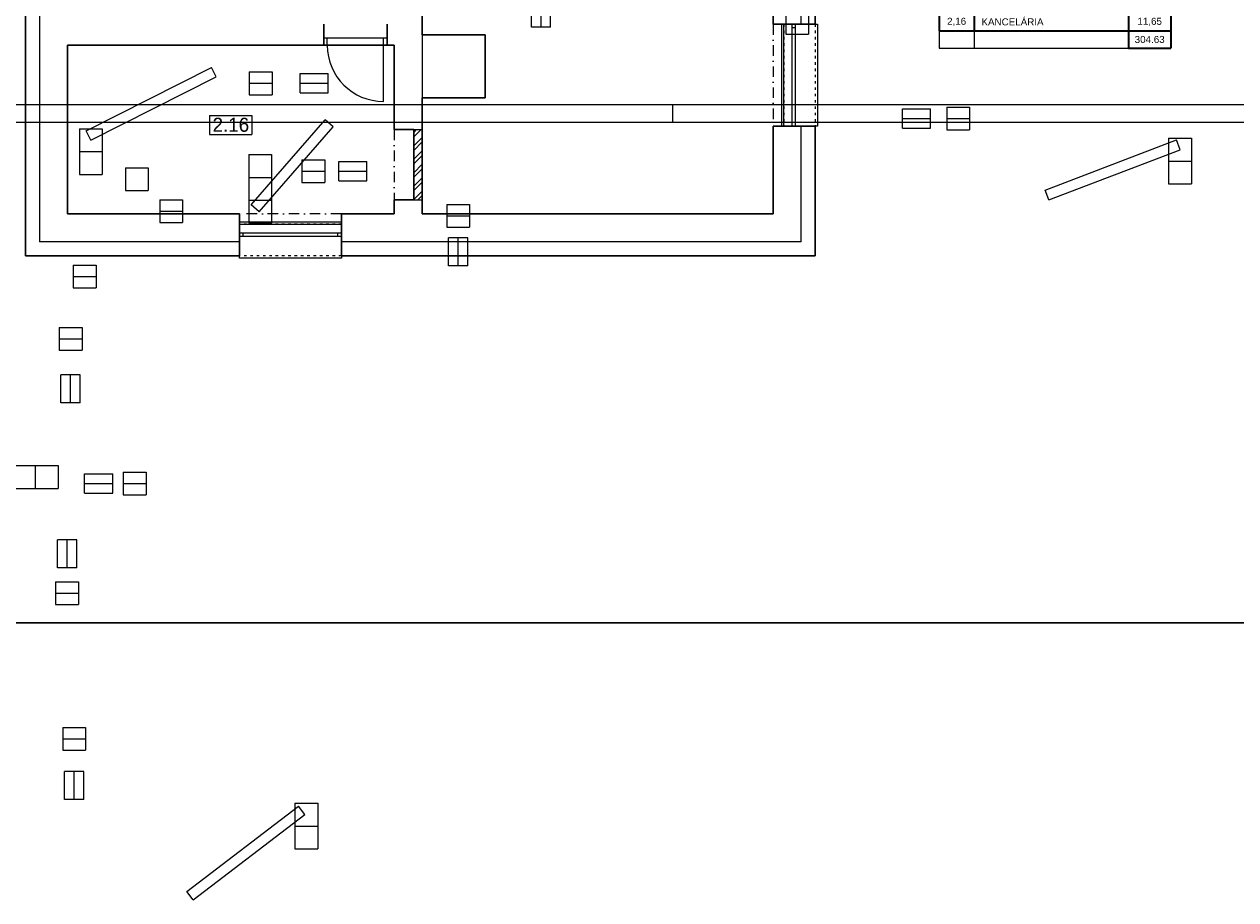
# Model space of a CAD drawing. Header units: millimetres. Extents: x -1674 to 107018, y 6909 to 78196.
# Tile 2 of 24: x 7563 to 24819, y 6909 to 19382. Entities that reach past the tile are written whole.
import ezdxf

# ---------------------------------------------------------------- set-up
doc = ezdxf.new("R2010")
doc.units = ezdxf.units.MM
doc.linetypes.add('ACAD_ISO03W100', pattern=[30, 12, -18])
doc.linetypes.add('ČERCHOVANÁ', pattern=[1, 0.5, -0.25, 0, -0.25])
doc.layers.get('Defpoints').update_dxf_attribs({"color": 2, "lineweight": 30})
doc.layers.add('- pomocna', color=232, linetype='Continuous', lineweight=0, plot=False)
for name, color, linetype, lineweight in [('H popisky', 8, 'Continuous', 25), ('H stavba', 82, 'Continuous', 30), ('Lines_Číslo_pera__99', 7, 'Continuous', 0), ('otvor', 163, 'Continuous', 5), ('ramik', 61, 'Continuous', 25), ('Tbč stavba', 4, 'ČERCHOVANÁ', 0), ('Tč stavba', 7, 'ACAD_ISO03W100', 5), ('VT šrafy', 253, 'Continuous', 9)]:
    doc.layers.add(name, color=color, linetype=linetype, lineweight=lineweight)
doc.styles.add('MtXpl_TechnicLite', font='txt')
doc.styles.get("Standard").update_dxf_attribs({"font": 'arial.ttf'})

# ---------------------------------------------------------------- blocks, each defined once
blk = doc.blocks.new('*T70')
at = {"layer": 'Defpoints', "color": 8, "linetype": 'ByBlock', "lineweight": 0}
for p, q in [((-275, 0), (-275, 400)), ((0, 400), (-275, 400)), ((-137, 0), (-137, 400)), ((0, 0), (0, 400)), ((0, 0), (-275, 0))]:
    blk.add_line(p, q, dxfattribs=at)
blk = doc.blocks.new('*T71')
at = {"layer": 'Defpoints', "color": 8, "linetype": 'ByBlock', "lineweight": 0}
for p, q in [((0, 275), (400, 275)), ((0, 0), (0, 275)), ((400, 0), (400, 275)), ((0, 137), (400, 137)), ((0, 0), (400, 0))]:
    blk.add_line(p, q, dxfattribs=at)
blk = doc.blocks.new('*T72')
at = {"layer": 'Defpoints', "color": 8, "linetype": 'ByBlock', "lineweight": 0}
for p, q in [((0, 0), (325, 0)), ((0, 0), (0, -325)), ((325, 0), (325, -325)), ((0, -162), (325, -162)), ((0, -325), (325, -325))]:
    blk.add_line(p, q, dxfattribs=at)
blk = doc.blocks.new('*T73')
at = {"layer": 'Defpoints', "color": 8, "linetype": 'ByBlock', "lineweight": 0}
for p, q in [((-275, 0), (-275, 400)), ((0, 400), (-275, 400)), ((-137, 0), (-137, 400)), ((0, 0), (0, 400)), ((0, 0), (-275, 0))]:
    blk.add_line(p, q, dxfattribs=at)
blk = doc.blocks.new('*T74')
at = {"layer": 'Defpoints', "color": 8, "linetype": 'ByBlock', "lineweight": 0}
for p, q in [((0, 275), (400, 275)), ((0, 0), (0, 275)), ((400, 0), (400, 275)), ((0, 137), (400, 137)), ((0, 0), (400, 0))]:
    blk.add_line(p, q, dxfattribs=at)
blk = doc.blocks.new('*T77')
at = {"layer": 'Defpoints', "color": 8, "linetype": 'ByBlock', "lineweight": 0}
for p, q in [((-275, 0), (-275, 400)), ((0, 400), (-275, 400)), ((-137, 0), (-137, 400)), ((0, 0), (0, 400)), ((0, 0), (-275, 0))]:
    blk.add_line(p, q, dxfattribs=at)
blk = doc.blocks.new('*T78')
at = {"layer": 'Defpoints', "color": 8, "linetype": 'ByBlock', "lineweight": 0}
for p, q in [((-275, 0), (-275, 400)), ((0, 400), (-275, 400)), ((-137, 0), (-137, 400)), ((0, 0), (0, 400)), ((0, 0), (-275, 0))]:
    blk.add_line(p, q, dxfattribs=at)
blk = doc.blocks.new('*T59')
at = {"layer": 'Defpoints', "color": 8, "linetype": 'ByBlock', "lineweight": 0}
for p, q in [((0, 0), (325, 0)), ((0, 0), (0, -325)), ((0, -162), (325, -162)), ((325, 0), (325, -325)), ((0, -325), (325, -325))]:
    blk.add_line(p, q, dxfattribs=at)
blk = doc.blocks.new('*T60')
at = {"layer": 'Defpoints', "color": 8, "linetype": 'ByBlock', "lineweight": 0}
for p, q in [((0, 275), (400, 275)), ((0, 0), (0, 275)), ((400, 0), (400, 275)), ((0, 137), (400, 137)), ((0, 0), (400, 0))]:
    blk.add_line(p, q, dxfattribs=at)
blk = doc.blocks.new('*T61')
at = {"layer": 'Defpoints', "color": 8, "linetype": 'ByBlock', "lineweight": 0}
for p, q in [((0, 0), (325, 0)), ((0, 0), (0, -325)), ((325, 0), (325, -325)), ((0, -162), (325, -162)), ((0, -325), (325, -325))]:
    blk.add_line(p, q, dxfattribs=at)
blk = doc.blocks.new('*T62')
at = {"layer": 'Defpoints', "color": 8, "linetype": 'ByBlock', "lineweight": 0}
for p, q in [((0, 275), (400, 275)), ((0, 0), (0, 275)), ((400, 0), (400, 275)), ((0, 137), (400, 137)), ((0, 0), (400, 0))]:
    blk.add_line(p, q, dxfattribs=at)
blk = doc.blocks.new('*T63')
at = {"layer": 'Defpoints', "color": 8, "linetype": 'ByBlock', "lineweight": 0}
for p, q in [((0, 0), (325, 0)), ((0, 0), (0, -325)), ((325, 0), (325, -325)), ((0, -162), (325, -162)), ((0, -325), (325, -325))]:
    blk.add_line(p, q, dxfattribs=at)
blk = doc.blocks.new('*T66')
at = {"layer": 'Defpoints', "color": 8, "linetype": 'ByBlock', "lineweight": 0}
for p, q in [((-275, 0), (-275, 400)), ((0, 400), (-275, 400)), ((-137, 0), (-137, 400)), ((0, 0), (0, 400)), ((0, 0), (-275, 0))]:
    blk.add_line(p, q, dxfattribs=at)
blk = doc.blocks.new('*T67')
at = {"layer": 'Defpoints', "color": 8, "linetype": 'ByBlock', "lineweight": 0}
for p, q in [((0, 0), (325, 0)), ((0, 0), (0, -325)), ((325, 0), (325, -325)), ((0, -162), (325, -162)), ((0, -325), (325, -325))]:
    blk.add_line(p, q, dxfattribs=at)
blk = doc.blocks.new('*T68')
at = {"layer": 'Defpoints', "color": 8, "linetype": 'ByBlock', "lineweight": 0}
for p, q in [((0, 0), (325, 0)), ((0, 0), (0, -325)), ((325, 0), (325, -325)), ((0, -162), (325, -162)), ((0, -325), (325, -325))]:
    blk.add_line(p, q, dxfattribs=at)
blk = doc.blocks.new('*T4')
at = {"layer": 'Defpoints', "color": 8, "linetype": 'ByBlock', "lineweight": 0}
for p, q in [((0, 0), (325, 0)), ((0, 0), (0, -325)), ((325, 0), (325, -325)), ((0, -162), (325, -162)), ((0, -325), (325, -325))]:
    blk.add_line(p, q, dxfattribs=at)
blk = doc.blocks.new('*T5')
at = {"layer": 'Defpoints', "color": 8, "linetype": 'ByBlock', "lineweight": 0}
for p, q in [((0, 0), (325, 0)), ((0, 0), (0, -325)), ((325, 0), (325, -325)), ((0, -162), (325, -162)), ((0, -325), (325, -325))]:
    blk.add_line(p, q, dxfattribs=at)
blk = doc.blocks.new('*T6')
at = {"layer": 'Defpoints', "color": 8, "linetype": 'ByBlock', "lineweight": 0}
for p, q in [((0, 0), (325, 0)), ((0, 0), (0, -325)), ((325, 0), (325, -325)), ((0, -162), (325, -162)), ((0, -325), (325, -325))]:
    blk.add_line(p, q, dxfattribs=at)
blk = doc.blocks.new('*T8')
at = {"layer": 'Defpoints', "color": 8, "linetype": 'ByBlock', "lineweight": 0}
for p, q in [((0, 0), (325, 0)), ((0, 0), (0, -325)), ((0, -162), (325, -162)), ((325, 0), (325, -325)), ((0, -325), (325, -325))]:
    blk.add_line(p, q, dxfattribs=at)
blk = doc.blocks.new('*T15')
at = {"layer": 'Defpoints', "color": 8, "linetype": 'ByBlock', "lineweight": 0}
for p, q in [((0, 0), (325, 0)), ((0, 0), (0, -325)), ((325, 0), (325, -325)), ((0, -325), (325, -325))]:
    blk.add_line(p, q, dxfattribs=at)
blk = doc.blocks.new('*T16')
at = {"layer": 'Defpoints', "color": 8, "linetype": 'ByBlock', "lineweight": 0}
for p, q in [((0, 0), (325, 0)), ((0, 0), (0, -325)), ((325, 0), (325, -325)), ((0, -325), (325, -325))]:
    blk.add_line(p, q, dxfattribs=at)
blk = doc.blocks.new('*T17')
at = {"layer": 'Defpoints', "color": 8, "linetype": 'ByBlock', "lineweight": 0}
for p, q in [((-91, 119), (1499, 1332)), ((0, 0), (1590, 1213)), ((1590, 1213), (1499, 1332)), ((0, 0), (-91, 119))]:
    blk.add_line(p, q, dxfattribs=at)
blk = doc.blocks.new('*T21')
at = {"layer": 'Defpoints', "color": 8, "linetype": 'ByBlock', "lineweight": 0}
for p, q in [((0, 0), (325, 0)), ((0, 0), (0, -325)), ((325, 0), (325, -325)), ((0, -325), (325, -325))]:
    blk.add_line(p, q, dxfattribs=at)
blk = doc.blocks.new('*T22')
at = {"layer": 'Defpoints', "color": 8, "linetype": 'ByBlock', "lineweight": 0}
for p, q in [((0, 0), (325, 0)), ((0, 0), (0, -325)), ((325, 0), (325, -325)), ((0, -325), (325, -325))]:
    blk.add_line(p, q, dxfattribs=at)
blk = doc.blocks.new('*T23')
at = {"layer": 'Defpoints', "color": 8, "linetype": 'ByBlock', "lineweight": 0}
for p, q in [((-54, 140), (1815, 854)), ((0, 0), (1868, 714)), ((1868, 714), (1815, 854)), ((0, 0), (-54, 140))]:
    blk.add_line(p, q, dxfattribs=at)
blk = doc.blocks.new('*T31')
at = {"layer": 'Defpoints', "color": 8, "linetype": 'ByBlock', "lineweight": 0}
for p, q in [((0, 0), (325, 0)), ((0, 0), (0, -325)), ((325, 0), (325, -325)), ((0, -325), (325, -325))]:
    blk.add_line(p, q, dxfattribs=at)
blk = doc.blocks.new('*T32')
at = {"layer": 'Defpoints', "color": 8, "linetype": 'ByBlock', "lineweight": 0}
for p, q in [((0, 0), (325, 0)), ((0, 0), (0, -325)), ((325, 0), (325, -325)), ((0, -325), (325, -325))]:
    blk.add_line(p, q, dxfattribs=at)
blk = doc.blocks.new('*T36')
at = {"layer": 'Defpoints', "color": 8, "linetype": 'ByBlock', "lineweight": 0}
for p, q in [((0, 0), (325, 0)), ((0, 0), (0, -325)), ((325, 0), (325, -325)), ((0, -325), (325, -325))]:
    blk.add_line(p, q, dxfattribs=at)
blk = doc.blocks.new('*T37')
at = {"layer": 'Defpoints', "color": 8, "linetype": 'ByBlock', "lineweight": 0}
for p, q in [((0, 0), (325, 0)), ((0, 0), (0, -325)), ((325, 0), (325, -325)), ((0, -325), (325, -325))]:
    blk.add_line(p, q, dxfattribs=at)
blk = doc.blocks.new('*T38')
at = {"layer": 'Defpoints', "color": 8, "linetype": 'ByBlock', "lineweight": 0}
for p, q in [((0, 0), (325, 0)), ((0, 0), (0, -325)), ((325, 0), (325, -325)), ((0, -325), (325, -325))]:
    blk.add_line(p, q, dxfattribs=at)
blk = doc.blocks.new('*T39')
at = {"layer": 'Defpoints', "color": 8, "linetype": 'ByBlock', "lineweight": 0}
for p, q in [((0, 0), (325, 0)), ((0, 0), (0, -325)), ((325, 0), (325, -325)), ((0, -325), (325, -325))]:
    blk.add_line(p, q, dxfattribs=at)
blk = doc.blocks.new('*T40')
at = {"layer": 'Defpoints', "color": 8, "linetype": 'ByBlock', "lineweight": 0}
for p, q in [((-68, 134), (1716, 1038)), ((1784, 904), (1716, 1038)), ((0, 0), (1784, 904)), ((0, 0), (-68, 134))]:
    blk.add_line(p, q, dxfattribs=at)
blk = doc.blocks.new('*T41')
at = {"layer": 'Defpoints', "color": 8, "linetype": 'ByBlock', "lineweight": 0}
for p, q in [((-113, 99), (941, 1309)), ((0, 0), (1054, 1210)), ((1054, 1210), (941, 1309)), ((0, 0), (-113, 99))]:
    blk.add_line(p, q, dxfattribs=at)
blk = doc.blocks.new('*T43')
at = {"layer": 'Defpoints', "color": 8, "linetype": 'ByBlock', "lineweight": 0}
for p, q in [((0, 0), (325, 0)), ((0, 0), (0, -325)), ((325, 0), (325, -325)), ((0, -325), (325, -325))]:
    blk.add_line(p, q, dxfattribs=at)
blk = doc.blocks.new('*T45')
at = {"layer": 'Defpoints', "color": 8, "linetype": 'ByBlock', "lineweight": 0}
for p, q in [((0, 0), (325, 0)), ((0, 0), (0, -325)), ((325, 0), (325, -325)), ((0, -325), (325, -325))]:
    blk.add_line(p, q, dxfattribs=at)
blk = doc.blocks.new('*T47')
at = {"layer": 'Defpoints', "color": 8, "linetype": 'ByBlock', "lineweight": 0}
for p, q in [((0, 0), (325, 0)), ((0, 0), (0, -325)), ((325, 0), (325, -325)), ((0, -325), (325, -325))]:
    blk.add_line(p, q, dxfattribs=at)
blk = doc.blocks.new('*U426')
at = {"layer": 'ramik'}
blk.add_line((-420, 5), (-420, 0), dxfattribs=at)
for points in [[(-630, 0), (0, 0), (0, 297), (-630, 297)], [(-625, 5), (-5, 5), (-5, 292), (-625, 292)]]:
    blk.add_lwpolyline(points, close=True, dxfattribs=at)
blk = doc.blocks.new('A$Cf90d3635')
at = {"layer": 'Lines_Číslo_pera__99', "color": 8, "linetype": 'Continuous', "lineweight": 0}
for p, q in [((0, 5750), (3300, 5750)), ((0, 5750), (0, 5450)), ((3300, 5750), (3300, 5450)), ((0, 5050), (0, 5000)), ((0, 250), (0, 0)), ((500, 250), (500, 0)), ((0, 0), (2700, 0))]:
    blk.add_line(p, q, dxfattribs=at)
at = {"layer": 'Lines_Číslo_pera__99', "linetype": 'Continuous', "lineweight": 35}
for p, q in [((0, 5450), (500, 5450)), ((0, 5450), (0, 5050)), ((500, 5450), (500, 5050)), ((2700, 5450), (2700, 5050)), ((3300, 5450), (3300, 5050)), ((0, 5050), (3300, 5050)), ((0, 5000), (500, 5000)), ((0, 5000), (0, 250)), ((500, 5000), (500, 250)), ((2700, 5000), (2700, 0)), ((3300, 5000), (3300, 0)), ((0, 250), (3300, 250)), ((2700, 0), (3300, 0))]:
    blk.add_line(p, q, dxfattribs=at)
at = {"layer": 'Lines_Číslo_pera__99', "linetype": 'Continuous'}
for p, q in [((500, 5450), (3300, 5450)), ((2700, 5200), (3300, 5200)), ((500, 5000), (3300, 5000)), ((0, 4750), (3300, 4750)), ((0, 4500), (3300, 4500)), ((0, 4250), (3300, 4250)), ((0, 4000), (3300, 4000)), ((0, 3750), (3300, 3750)), ((0, 3500), (3300, 3500)), ((0, 3250), (3300, 3250)), ((0, 3000), (3300, 3000)), ((0, 2750), (3300, 2750)), ((0, 2500), (3300, 2500)), ((0, 2250), (3300, 2250)), ((0, 2000), (3300, 2000)), ((0, 1750), (3300, 1750)), ((0, 1500), (3300, 1500)), ((0, 1250), (3300, 1250)), ((0, 1000), (3300, 1000)), ((0, 750), (3300, 750)), ((0, 500), (3300, 500))]:
    blk.add_line(p, q, dxfattribs=at)
for s, insert, char_height, width, attachment_point in [('LEGENDA MIESTNOSTÍ 2.NP', (1.5, 5600), 150, 8951.501, 4), ('{\\fArial|b0|i0|c238|p34;\\C256;PLOCHA}', (3000, 5325), 100, 597, 5), ('{\\fArial|b0|i0|c238|p34;\\C256;Č.M.}', (250, 5250), 100, 497, 5), ('{\\fArial|b0|i0|c238|p34;\\C256;NÁZOV MIESTNOSTÍ}', (1600, 5250), 100, 2197, 5), ('{\\fArial|b0|i0|c238|p34;\\C256;/m²/}', (3000, 5125), 100, 597, 5), ('{\\C256;2,01}', (250, 4875), 100, 497, 5), ('{\\fArial Narrow|b0|i0|c238|p34;\\C256;  \\fArial|b0|i0|c238|p34; SCHODISKO}', (501.5, 4875), 100, 2197, 4), ('{\\C256;20,13}', (3000, 4875), 100, 597, 5), ('{\\C256;2,02}', (250, 4625), 100, 497, 5), ('{\\fArial Narrow|b0|i0|c238|p34;\\C256;  \\fArial|b0|i0|c238|p34; CHODBA}', (501.5, 4625), 100, 2197, 4), ('{\\C256;27,34}', (3000, 4625), 100, 597, 5), ('{\\C256;2,03}', (250, 4375), 100, 497, 5), ('{\\fArial Narrow|b0|i0|c238|p34;\\C256;  \\fArial|b0|i0|c238|p34; }HERŇA{\\C256; - oddelenie 2}', (501.5, 4375), 100, 2197, 4), ('{\\C256;63,65}', (3000, 4375), 100, 597, 5), ('{\\C256;2,04a}', (250, 4125), 100, 497, 5), ('{\\fArial Narrow|b0|i0|c238|p34;\\C256;  \\fArial|b0|i0|c238|p34; IZOLAČKA}', (501.5, 4125), 100, 2197, 4), ('{\\C256;13,34}', (3000, 4125), 100, 597, 5), ('{\\C256;2,04b}', (250, 3875), 100, 497, 5), ('{\\fArial Narrow|b0|i0|c238|p34;\\C256;  \\fArial|b0|i0|c238|p34; HYGIENICKÁ BUNKA - imobilný}', (501.5, 3875), 100, 2197, 4), ('{\\C256;2,24}', (3000, 3875), 100, 597, 5), ('{\\C256;2,05}', (250, 3625), 100, 497, 5), ('{\\fArial Narrow|b0|i0|c238|p34;\\C256;  \\fArial|b0|i0|c238|p34; SPÁLŇA - oddelenie 1 }', (501.5, 3625), 100, 2197, 4), ('{\\C256;26,92}', (3000, 3625), 100, 597, 5), ('{\\fArial Narrow|b0|i0|c238|p34;\\C256;  \\fArial|b0|i0|c238|p34; SPÁLŇA - oddelenie 2, 3 }', (501.5, 3375), 100, 2197, 4), ('{\\C256;2,06}', (250, 3375), 100, 497, 5), ('{\\C256;40,80}', (3000, 3375), 100, 597, 5), ('{\\C256;2,07}', (250, 3125), 100, 497, 5), ('   -', (501.5, 3125), 100, 2197, 4), ('-', (3000, 3125), 100, 597, 5), ('{\\fArial Narrow|b0|i0|c238|p34;\\C256;  \\fArial|b0|i0|c238|p34; DENNÁ MIESTNOSŤ\\Ftxt|c238; }', (501.5, 2875), 100, 2197, 4), ('{\\C256;2,08}', (250, 2875), 100, 497, 5), ('{\\C256;8,37}', (3000, 2875), 100, 597, 5), ('{\\C256;2,09}', (250, 2625), 100, 497, 5), ('{\\fArial Narrow|b0|i0|c238|p34;\\C256;  \\fArial|b0|i0|c238|p34; UMÝVAREŇ - oddelenie 2 }', (501.5, 2625), 100, 2197, 4), ('{\\C256;12,06}', (3000, 2625), 100, 597, 5), ('{\\C256;2,10}', (250, 2375), 100, 497, 5), ('{\\fArial Narrow|b0|i0|c238|p34;\\C256;  \\fArial|b0|i0|c238|p34; WC - oddelenie 2 }', (501.5, 2375), 100, 2197, 4), ('{\\C256;5,89}', (3000, 2375), 100, 597, 5), ('{\\C256;2,11}', (250, 2125), 100, 497, 5), ('{\\fArial Narrow|b0|i0|c238|p34;\\C256;  \\fArial|b0|i0|c238|p34; WC PERSONÁL }', (501.5, 2125), 100, 2197, 4), ('{\\C256;1,92}', (3000, 2125), 100, 597, 5), ('{\\C256;2,12}', (250, 1875), 100, 497, 5), ('{\\fArial Narrow|b0|i0|c238|p34;\\C256;  \\fArial|b0|i0|c238|p34; }HERŇA {\\C256;- oddelenie 3}', (501.5, 1875), 100, 2197, 4), ('{\\C256;48,91}', (3000, 1875), 100, 597, 5), ('{\\C256;2,13a}', (250, 1625), 100, 497, 5), ('{\\fArial Narrow|b0|i0|c238|p34;\\C256;  \\fArial|b0|i0|c238|p34; CHODBA}', (501.5, 1625), 100, 2197, 4), ('{\\C256;3,22}', (3000, 1625), 100, 597, 5), ('{\\C256;2,13b}', (250, 1375), 100, 497, 5), ('{\\fArial Narrow|b0|i0|c238|p34;\\C256;  \\fArial|b0|i0|c238|p34; UMÝVAREŇ - oddelenie 3}', (501.5, 1375), 100, 2197, 4), ('{\\C256;11,74}', (3000, 1375), 100, 597, 5), ('{\\C256;2,13c}', (250, 1125), 100, 497, 5), ('{\\fArial Narrow|b0|i0|c238|p34;\\C256;  \\fArial|b0|i0|c238|p34; SKLAD}', (501.5, 1125), 100, 2197, 4), ('{\\C256;6,45}', (3000, 1125), 100, 597, 5), ('{\\C256;2,14}', (250, 875), 100, 497, 5), ('{\\fArial Narrow|b0|i0|c238|p34;\\C256;  \\fArial|b0|i0|c238|p34; -}', (501.5, 875), 100, 2197, 4), ('{\\C256;-}', (3000, 875), 100, 597, 5), ('{\\C256;2,15}', (250, 625), 100, 497, 5), ('{\\fArial Narrow|b0|i0|c238|p34;\\C256;  \\fArial|b0|i0|c238|p34; -}', (501.5, 625), 100, 2197, 4), ('{\\C256;-}', (3000, 625), 100, 597, 5), ('{\\C256;2,16}', (250, 375), 100, 497, 5), ('{\\fArial Narrow|b0|i0|c238|p34;\\C256;  \\fArial|b0|i0|c238|p34; KANCELÁRIA}', (501.5, 375), 100, 2197, 4), ('{\\C256;11,65}', (3000, 375), 100, 597, 5), ('304.63', (3000, 125), 100, 597, 5)]:
    blk.add_mtext(s, dxfattribs=dict(at, insert=insert, char_height=char_height, width=width, attachment_point=attachment_point))
blk = doc.blocks.new('2np-novypdklad')
at = {"layer": '- pomocna', "color": 8}
for p, q in [((10582, 11671), (10582, 8171)), ((15582, 8321), (15582, 9521)), ((15732, 8321), (15582, 8321)), ((15732, 6871), (15732, 8321)), ((10582, 8171), (11482, 8171)), ((11482, 8171), (11482, 7271)), ((5532, 8021), (5532, 5621)), ((10182, 8021), (5532, 8021)), ((10182, 6821), (10182, 8021)), ((11482, 7271), (10582, 7271)), ((10582, 7271), (10582, 5621)), ((10462, 6821), (10182, 6821)), ((10462, 5821), (10462, 6821)), ((15582, 5621), (15582, 6871)), ((15582, 6871), (15732, 6871)), ((10182, 5621), (10182, 5821)), ((10182, 5821), (10462, 5821)), ((5532, 5621), (7982, 5621)), ((7982, 5621), (7982, 5471)), ((9432, 5471), (9432, 5621)), ((9432, 5621), (10182, 5621)), ((10582, 5621), (15582, 5621)), ((7982, 5471), (9432, 5471))]:
    blk.add_line(p, q, dxfattribs=at)
at = {"color": 8, "linetype": 'Continuous'}
for p, q in [((15982, 8321), (15982, 9521)), ((5132, 8521), (5132, 5221)), ((15982, 5221), (15982, 6871)), ((7982, 5221), (5132, 5221)), ((15982, 5221), (9432, 5221))]:
    blk.add_line(p, q, dxfattribs=at)
at = {"color": 8}
for p, q in [((10582, 8171), (10582, 7271)), ((10462, 6821), (10582, 6821)), ((10462, 5821), (10582, 5821))]:
    blk.add_line(p, q, dxfattribs=at)
at = {"layer": 'H popisky', "color": 8, "lineweight": 0}
for p, q in [((7556, 7022), (8156, 7022)), ((7556, 7022), (7556, 6752)), ((8156, 7022), (8156, 6752)), ((7556, 6752), (8156, 6752))]:
    blk.add_line(p, q, dxfattribs=at)
at = {"layer": 'H stavba', "color": 8}
for p, q in [((10582, 11671), (10582, 8171)), ((15582, 8321), (15582, 9521)), ((16182, 8321), (16182, 9521)), ((4932, 8521), (4932, 5021)), ((9182, 8021), (9182, 8321)), ((10082, 8021), (10082, 8321)), ((16182, 8321), (15582, 8321)), ((11482, 8171), (10582, 8171)), ((11482, 8171), (11482, 7271)), ((5532, 8021), (5532, 5621)), ((5532, 8021), (9182, 8021)), ((10082, 8021), (10182, 8021)), ((10182, 8021), (10182, 6821)), ((11482, 7271), (10582, 7271)), ((10582, 7271), (10582, 5621)), ((10182, 6821), (10462, 6821)), ((10462, 6821), (10462, 5821)), ((15582, 5621), (15582, 6871)), ((16182, 6871), (15582, 6871)), ((16182, 5021), (16182, 6871)), ((10182, 5821), (10182, 5621)), ((10182, 5821), (10462, 5821)), ((7982, 5621), (5532, 5621)), ((7982, 5021), (7982, 5621)), ((10182, 5621), (9432, 5621)), ((9432, 5021), (9432, 5621)), ((15582, 5621), (10582, 5621)), ((7982, 5021), (4932, 5021)), ((16182, 5021), (9432, 5021))]:
    blk.add_line(p, q, dxfattribs=at)
at = {"layer": 'otvor', "color": 8}
for p, q in [((15702, 8321), (15702, 6871)), ((15852, 6871), (15852, 8321)), ((15902, 6871), (15902, 8321)), ((16182, 8321), (16212, 8321)), ((16212, 8321), (16212, 6871)), ((10082, 8121), (9182, 8121)), ((9232, 8021), (9232, 8121)), ((10032, 7221), (10032, 8121)), ((15902, 8271), (15852, 8271)), ((9182, 8021), (10082, 8021)), ((15902, 6921), (15852, 6921)), ((16212, 6871), (16182, 6871)), ((9432, 5501), (7982, 5501)), ((7982, 5351), (9432, 5351)), ((8032, 5301), (8032, 5351)), ((9382, 5301), (9382, 5351)), ((7982, 5301), (9432, 5301)), ((7982, 4991), (7982, 5021)), ((9432, 5021), (9432, 4991)), ((9432, 4991), (7982, 4991))]:
    blk.add_line(p, q, dxfattribs=at)
blk.add_arc((10032, 8021), 800, 180, 270, dxfattribs=at)
at = {"layer": 'Tbč stavba', "color": 8, "ltscale": 300}
for p, q in [((15582, 8321), (15582, 6871)), ((10182, 6821), (10182, 5821)), ((9432, 5621), (7982, 5621))]:
    blk.add_line(p, q, dxfattribs=at)
at = {"layer": 'Tč stavba', "color": 8, "ltscale": 3}
for p, q in [((15732, 8321), (15732, 6871)), ((16182, 8321), (16182, 6871)), ((9432, 5471), (7982, 5471)), ((9432, 5021), (7982, 5021))]:
    blk.add_line(p, q, dxfattribs=at)
at = {"layer": 'VT šrafy', "color": 8, "linetype": 'Continuous'}
for p, q in [((10462, 6779), (10504, 6821)), ((10462, 6715), (10568, 6821)), ((10462, 6588), (10582, 6708)), ((10462, 6524), (10582, 6644)), ((10462, 6397), (10582, 6517)), ((10462, 6333), (10582, 6453)), ((10462, 6206), (10582, 6326)), ((10462, 6142), (10582, 6262)), ((10462, 6015), (10582, 6135)), ((10462, 5951), (10582, 6071)), ((10462, 5824), (10582, 5944)), ((10523, 5821), (10582, 5881))]:
    blk.add_line(p, q, dxfattribs=at)
at = {"layer": 'H popisky', "color": 8, "style": 'MtXpl_TechnicLite'}
blk.add_text('2.16', height=200, rotation=360, dxfattribs=at).set_placement((7598, 6789))

msp = doc.modelspace()

# ---------------------------------------------------------------- linework, layer by layer
at = {"color": 30, "lineweight": 30}
msp.add_lwpolyline([(-1674, 78196), (52034, 78196), (52034, 10857), (-1674, 10857)], close=True, dxfattribs=at)

# ---------------------------------------------------------------- block references
for name, p in [('2np-novypdklad', (2648, 11061)), ('A$Cf90d3635', (20593, 19040)), ('*T70', (15061, 19339)), ('*T47', (18409, 19565)), ('*T40', (8513, 17730)), ('*T61', (10768, 18703)), ('*T60', (11493, 18404)), ('*T71', (20073, 17902)), ('*T72', (20703, 18202)), ('*T41', (10909, 16709)), ('*T37', (8350, 17892)), ('*T23', (22158, 16880)), ('*T21', (23863, 17757)), ('*T36', (8350, 17567)), ('*T45', (10760, 17525)), ('*T63', (11518, 17451)), ('*T22', (23863, 17432)), ('*T43', (9004, 17337)), ('*T62', (12043, 17152)), ('*T39', (10760, 17200)), ('*T59', (9493, 16882)), ('*T38', (10760, 16875)), ('*T6', (13581, 16814)), ('*T73', (13881, 15939)), ('*T8', (8261, 15951)), ('*T67', (8062, 15064)), ('*T66', (8361, 13989)), ('*T31', (7396, 13095)), ('*T32', (7721, 13095)), ('*T74', (8423, 12702)), ('*T68', (8973, 13002)), ('*T77', (8311, 11639)), ('*T4', (8010, 11439)), ('*T5', (8111, 9364)), ('*T78', (8410, 8339)), ('*T16', (11418, 8285)), ('*T17', (9971, 6909)), ('*T15', (11418, 7960))]:
    msp.add_blockref(name, p)
at = {"layer": 'ramik', "xscale": 49.99999999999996, "yscale": 49.99999999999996, "zscale": 49.99999999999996}
msp.add_blockref('*U426', (37797, 17987), dxfattribs=at)

doc.saveas('drawing.dxf')
